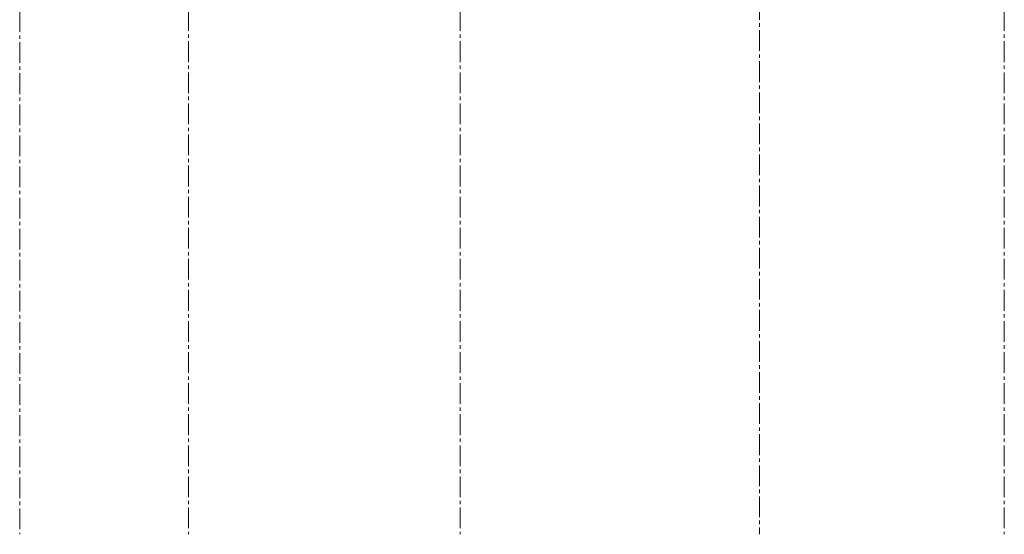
# Model space of a CAD drawing. Header units: millimetres. Extents: x -6159 to 201309, y -25780 to 10326.
# Tile 18 of 128: x 21116 to 22926, y -12923 to -11977. Entities that reach past the tile are written whole.
import ezdxf

# ---------------------------------------------------------------- set-up
doc = ezdxf.new("R2010")
doc.units = ezdxf.units.MM
doc.linetypes.add('Axes', pattern=[28.575, 19.05, -3.175, 3.175, -3.175])
doc.layers.add('A-Kube-Axes', color=6, linetype='Axes', lineweight=18)

# ---------------------------------------------------------------- blocks, each defined once
blk = doc.blocks.new('240014 - AXES S-2  S-1')
at = {"layer": 'A-Kube-Axes', "ltscale": 2}
for points in [[(21425.9, -4701.1), (21425.9, -12922.7)], [(21925.9, -4701.1), (21925.9, -12922.7)], [(22925.9, -4701.1), (22925.9, -12922.7)], [(21115.9, -4817.1), (21115.9, -12922.7)], [(22475.9, -7766.8), (22475.9, -12922.7)]]:
    blk.add_lwpolyline(points, dxfattribs=at)

msp = doc.modelspace()

# ---------------------------------------------------------------- block references
at = {"layer": 'A-Kube-Axes'}
msp.add_blockref('240014 - AXES S-2  S-1', (0, 0), dxfattribs=at)

doc.saveas('drawing.dxf')
